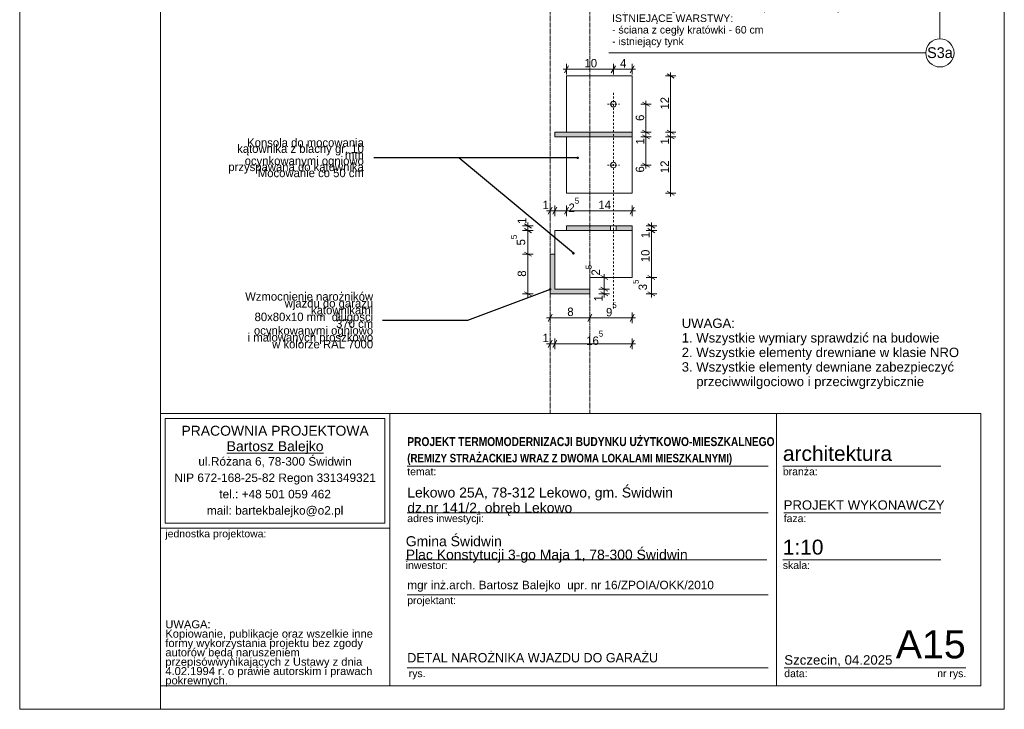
# Model space of a CAD drawing. Extents: x -349320 to -347218, y 9967 to 12937.
# Tile 1 of 16: x -349320 to -347220, y 9967 to 11438. Entities that reach past the tile are written whole.
import ezdxf

# ---------------------------------------------------------------- set-up
doc = ezdxf.new("R2010")
doc.units = 0
doc.header["$MEASUREMENT"] = 0
doc.linetypes.add('ACISOWELD', pattern=[3, 2, -1])
doc.linetypes.add('Hidden Line copy', pattern=[8, 4, -4])
for name, color, linetype, lineweight in [('ARCH dach_Nr_Pióra__21', 7, 'Continuous', 13), ('Arch ocieplenie_Nr_Pióra__21', 7, 'Continuous', 13), ('Arch opisy_Nr_Pióra__1', 7, 'Continuous', 25), ('Arch opisy_Nr_Pióra__21', 7, 'Continuous', 13), ('Arch opisy_Nr_Pióra__5', 7, 'Continuous', 13), ('ARCH TABELA_Nr_Pióra__1', 7, 'Continuous', 25), ('ARCH TABELA_Nr_Pióra__21', 7, 'Continuous', 13), ('ARCH TABELA_Nr_Pióra__7', 7, 'Continuous', 13), ('INWENT WYMIARY_Nr_Pióra__21', 7, 'Continuous', 13)]:
    doc.layers.add(name, color=color, linetype=linetype, lineweight=lineweight)
doc.layers.add('Arch ocieplenie_Nr_Pióra__25', color=7, linetype='Continuous', lineweight=15, true_color=0x40a5ff)
doc.layers.add('Arch opisy', color=7, linetype='Continuous')
doc.layers.add('INWENT WYMIARY', color=7, linetype='Continuous')
doc.styles.add('GENERATED_STYLE_1', font='txt')
doc.styles.add('GENERATED_STYLE_10', font='txt')
doc.styles.add('GENERATED_STYLE_2', font='txt')
doc.styles.add('GENERATED_STYLE_3', font='txt')
doc.styles.add('GENERATED_STYLE_4', font='arial.ttf')
doc.styles.add('GENERATED_STYLE_5', font='txt')
doc.styles.add('GENERATED_STYLE_6', font='arial.ttf')
doc.styles.add('GENERATED_STYLE_7', font='arial.ttf')
doc.styles.add('GENERATED_STYLE_9', font='arial.ttf')
doc.dimstyles.new('GENERATED_STYLE__1', dxfattribs={"dimtxt": 18, "dimasz": 11.4, "dimexe": 0.18, "dimexo": 0, "dimgap": 0.09, "dimtad": 1, "dimdec": 0, "dimlfac": 0.1, "dimzin": 0, "dimdsep": 46, "dimtxsty": 'GENERATED_STYLE_1', "dimblk": 'ARROWHEAD_2', "dimblk1": 'ARROWHEAD_2', "dimblk2": 'ARROWHEAD_2', "dimcen": 0.09, "dimclrd": 7, "dimclre": 7, "dimclrt": 7, "dimazin": 0, "dimtfac": 1, "dimtdec": 4, "dimtmove": 0, "dimatfit": 3, "dimfxl": 0, "dimtolj": 1, "dimtzin": 0, "dimarcsym": 0})
doc.dimstyles.new('GENERATED_STYLE__2', dxfattribs={"dimtxt": 18, "dimasz": 11.4, "dimexe": 0.18, "dimexo": 0, "dimgap": 0.09, "dimtad": 1, "dimtih": 1, "dimtoh": 1, "dimdec": 0, "dimlfac": 0.1, "dimzin": 0, "dimdsep": 46, "dimtxsty": 'GENERATED_STYLE_1', "dimblk": 'ARROWHEAD_2', "dimblk1": 'ARROWHEAD_2', "dimblk2": 'ARROWHEAD_2', "dimcen": 0.09, "dimclrd": 7, "dimclre": 7, "dimclrt": 7, "dimazin": 0, "dimtfac": 1, "dimtdec": 4, "dimtmove": 0, "dimatfit": 3, "dimfxl": 0, "dimtolj": 1, "dimtzin": 0, "dimarcsym": 0})
doc.dimstyles.new('GENERATED_STYLE__4', dxfattribs={"dimtxt": 0.18, "dimasz": 10.944, "dimexe": 0.18, "dimexo": 0.0625, "dimgap": 0.09, "dimtad": 0, "dimtih": 1, "dimtoh": 1, "dimdec": 4, "dimzin": 0, "dimdsep": 46, "dimcen": 0.09, "dimadec": 0, "dimazin": 0, "dimtfac": 1, "dimtdec": 4, "dimtmove": 0, "dimatfit": 3, "dimldrblk": 'ARROWHEAD_11', "dimfxl": 0, "dimtolj": 1, "dimtzin": 0, "dimarcsym": 0})

# ---------------------------------------------------------------- blocks, each defined once
blk = doc.blocks.new('*D22')
at = {"layer": 'INWENT WYMIARY_Nr_Pióra__21', "linetype": 'Continuous'}
for p, q in [((-348196.4, 10802.2), (-348189, 10802.2)), ((-348184.7, 10809.7), (-348193.4, 10794.7)), ((-348189, 10791), (-348189, 10813.5)), ((-348189, 10802.2), (-348104, 10802.2)), ((-348099.7, 10809.7), (-348108.4, 10794.7)), ((-348104, 10791), (-348104, 10813.5))]:
    blk.add_line(p, q, dxfattribs=at)
at = {"layer": 'INWENT WYMIARY_Nr_Pióra__21', "char_height": 18, "attachment_point": 7, "style": 'GENERATED_STYLE_1'}
for s, insert in [('{8}', (-348152.3, 10805.8)), ('{ }', (-348061.9, 10805.8))]:
    blk.add_mtext(s, dxfattribs=dict(at, insert=insert))
blk = doc.blocks.new('ARROWHEAD_2')
at = {"color": 0, "linetype": 'Continuous', "lineweight": 0}
for p, q in [((0, 0), (-1, 0)), ((-0.38, -0.66), (0.38, 0.66))]:
    blk.add_line(p, q, dxfattribs=at)
blk = doc.blocks.new('*D23')
at = {"layer": 'INWENT WYMIARY_Nr_Pióra__21', "linetype": 'Continuous'}
for p, q in [((-348099.7, 10809.7), (-348108.4, 10794.7)), ((-348104, 10791), (-348104, 10813.5)), ((-348104, 10802.2), (-348014, 10802.2)), ((-348018.4, 10794.7), (-348009.7, 10809.7)), ((-348014, 10791), (-348014, 10813.5)), ((-348014, 10802.2), (-348006.7, 10802.2))]:
    blk.add_line(p, q, dxfattribs=at)
at = {"layer": 'INWENT WYMIARY_Nr_Pióra__21', "char_height": 18, "attachment_point": 7, "style": 'GENERATED_STYLE_1'}
for s, insert in [('{8}', (-348152.3, 10805.8)), ('{ }', (-348061.9, 10805.8))]:
    blk.add_mtext(s, dxfattribs=dict(at, insert=insert))
blk = doc.blocks.new('*D24')
at = {"layer": 'INWENT WYMIARY_Nr_Pióra__21', "linetype": 'Continuous'}
for p, q in [((-348243.9, 10942.5), (-348228.9, 10933.8)), ((-348225.1, 10938.2), (-348247.6, 10938.2)), ((-348236.4, 10853.2), (-348236.4, 10938.2)), ((-348243.9, 10857.5), (-348228.9, 10848.8)), ((-348225.1, 10853.2), (-348247.6, 10853.2)), ((-348236.4, 10845.8), (-348236.4, 10853.2))]:
    blk.add_line(p, q, dxfattribs=at)
at = {"layer": 'INWENT WYMIARY_Nr_Pióra__21', "char_height": 18, "attachment_point": 7, "rotation": 90, "style": 'GENERATED_STYLE_1'}
for s, insert in [('{1}', (-348240, 11002.5)), ('{ }', (-348240, 10960.3)), ('{8}', (-348240, 10889.9))]:
    blk.add_mtext(s, dxfattribs=dict(at, insert=insert))
blk = doc.blocks.new('*D25')
at = {"layer": 'INWENT WYMIARY_Nr_Pióra__21', "linetype": 'Continuous'}
for p, q in [((-348225.1, 10988.2), (-348247.6, 10988.2)), ((-348243.9, 10992.5), (-348228.9, 10983.8)), ((-348236.4, 10938.2), (-348236.4, 10988.2)), ((-348243.9, 10942.5), (-348228.9, 10933.8)), ((-348225.1, 10938.2), (-348247.6, 10938.2))]:
    blk.add_line(p, q, dxfattribs=at)
at = {"layer": 'INWENT WYMIARY_Nr_Pióra__21', "char_height": 18, "attachment_point": 7, "rotation": 90, "style": 'GENERATED_STYLE_1'}
for s, insert in [('{1}', (-348240, 11002.5)), ('{ }', (-348240, 10960.3)), ('{8}', (-348240, 10889.9))]:
    blk.add_mtext(s, dxfattribs=dict(at, insert=insert))
blk = doc.blocks.new('*D26')
at = {"layer": 'INWENT WYMIARY_Nr_Pióra__21', "linetype": 'Continuous'}
for p, q in [((-348236.4, 10998.2), (-348236.4, 11005.5)), ((-348225.1, 10998.2), (-348247.6, 10998.2)), ((-348225.1, 10988.2), (-348247.6, 10988.2)), ((-348228.9, 10993.8), (-348243.9, 11002.5)), ((-348243.9, 10992.5), (-348228.9, 10983.8)), ((-348236.4, 10988.2), (-348236.4, 10998.2))]:
    blk.add_line(p, q, dxfattribs=at)
at = {"layer": 'INWENT WYMIARY_Nr_Pióra__21', "char_height": 18, "attachment_point": 7, "rotation": 90, "style": 'GENERATED_STYLE_1'}
for s, insert in [('{1}', (-348240, 11002.5)), ('{ }', (-348240, 10960.3)), ('{8}', (-348240, 10889.9))]:
    blk.add_mtext(s, dxfattribs=dict(at, insert=insert))
blk = doc.blocks.new('*D29')
at = {"layer": 'INWENT WYMIARY_Nr_Pióra__21', "linetype": 'Continuous'}
for p, q in [((-347961.6, 10888.2), (-347984.1, 10888.2)), ((-347980.4, 10892.5), (-347965.4, 10883.8)), ((-347972.9, 10853.2), (-347972.9, 10888.2)), ((-347980.4, 10857.5), (-347965.4, 10848.8)), ((-347961.6, 10853.2), (-347984.1, 10853.2)), ((-347972.9, 10845.8), (-347972.9, 10853.2))]:
    blk.add_line(p, q, dxfattribs=at)
at = {"layer": 'INWENT WYMIARY_Nr_Pióra__21', "char_height": 18, "attachment_point": 7, "rotation": 90}
for s, insert, style in [('{1}', (-347976.5, 10972.3), 'GENERATED_STYLE_1'), ('{10}', (-347976.5, 10920.9), 'GENERATED_STYLE_1'), ('{3\\A1{\\H0.7x;\\S5^  ;}}', (-347982, 10861.1), 'GENERATED_STYLE_2')]:
    blk.add_mtext(s, dxfattribs=dict(at, insert=insert, style=style))
blk = doc.blocks.new('*D30')
at = {"layer": 'INWENT WYMIARY_Nr_Pióra__21', "linetype": 'Continuous'}
for p, q in [((-347961.6, 10988.2), (-347984.1, 10988.2)), ((-347980.4, 10992.5), (-347965.4, 10983.8)), ((-347972.9, 10888.2), (-347972.9, 10988.2)), ((-347961.6, 10888.2), (-347984.1, 10888.2)), ((-347980.4, 10892.5), (-347965.4, 10883.8))]:
    blk.add_line(p, q, dxfattribs=at)
at = {"layer": 'INWENT WYMIARY_Nr_Pióra__21', "char_height": 18, "attachment_point": 7, "rotation": 90}
for s, insert, style in [('{1}', (-347976.5, 10972.3), 'GENERATED_STYLE_1'), ('{10}', (-347976.5, 10920.9), 'GENERATED_STYLE_1'), ('{3\\A1{\\H0.7x;\\S5^  ;}}', (-347982, 10861.1), 'GENERATED_STYLE_2')]:
    blk.add_mtext(s, dxfattribs=dict(at, insert=insert, style=style))
blk = doc.blocks.new('*D31')
at = {"layer": 'INWENT WYMIARY_Nr_Pióra__21', "linetype": 'Continuous'}
for p, q in [((-347972.9, 10998.2), (-347972.9, 11005.5)), ((-347961.6, 10998.2), (-347984.1, 10998.2)), ((-347961.6, 10988.2), (-347984.1, 10988.2)), ((-347965.4, 10993.8), (-347980.4, 11002.5)), ((-347980.4, 10992.5), (-347965.4, 10983.8)), ((-347972.9, 10988.2), (-347972.9, 10998.2))]:
    blk.add_line(p, q, dxfattribs=at)
at = {"layer": 'INWENT WYMIARY_Nr_Pióra__21', "char_height": 18, "attachment_point": 7, "rotation": 90}
for s, insert, style in [('{1}', (-347976.5, 10972.3), 'GENERATED_STYLE_1'), ('{10}', (-347976.5, 10920.9), 'GENERATED_STYLE_1'), ('{3\\A1{\\H0.7x;\\S5^  ;}}', (-347982, 10861.1), 'GENERATED_STYLE_2')]:
    blk.add_mtext(s, dxfattribs=dict(at, insert=insert, style=style))
blk = doc.blocks.new('*D32')
at = {"layer": 'INWENT WYMIARY_Nr_Pióra__21', "linetype": 'Continuous'}
for p, q in [((-348196.4, 11030.6), (-348189, 11030.6)), ((-348184.7, 11038.1), (-348193.4, 11023.1)), ((-348189, 11019.3), (-348189, 11041.8)), ((-348189, 11030.6), (-348179, 11030.6)), ((-348174.7, 11038.1), (-348183.4, 11023.1)), ((-348179, 11019.3), (-348179, 11041.8))]:
    blk.add_line(p, q, dxfattribs=at)
at = {"layer": 'INWENT WYMIARY_Nr_Pióra__21', "char_height": 18, "attachment_point": 7}
for s, insert, style in [('{1}', (-348204.9, 11034.2), 'GENERATED_STYLE_1'), ('{2\\A1{\\H0.7x;\\S5^  ;}}', (-348149.7, 11028.1), 'GENERATED_STYLE_2'), ('{14}', (-348086, 11034.2), 'GENERATED_STYLE_1')]:
    blk.add_mtext(s, dxfattribs=dict(at, insert=insert, style=style))
blk = doc.blocks.new('*D33')
at = {"layer": 'INWENT WYMIARY_Nr_Pióra__21', "linetype": 'Continuous'}
for p, q in [((-348174.7, 11038.1), (-348183.4, 11023.1)), ((-348179, 11019.3), (-348179, 11041.8)), ((-348179, 11030.6), (-348154, 11030.6)), ((-348149.7, 11038.1), (-348158.4, 11023.1)), ((-348154, 11019.3), (-348154, 11041.8))]:
    blk.add_line(p, q, dxfattribs=at)
at = {"layer": 'INWENT WYMIARY_Nr_Pióra__21', "char_height": 18, "attachment_point": 7}
for s, insert, style in [('{1}', (-348204.9, 11034.2), 'GENERATED_STYLE_1'), ('{2\\A1{\\H0.7x;\\S5^  ;}}', (-348149.7, 11028.1), 'GENERATED_STYLE_2'), ('{14}', (-348086, 11034.2), 'GENERATED_STYLE_1')]:
    blk.add_mtext(s, dxfattribs=dict(at, insert=insert, style=style))
blk = doc.blocks.new('*D34')
at = {"layer": 'INWENT WYMIARY_Nr_Pióra__21', "linetype": 'Continuous'}
for p, q in [((-348149.7, 11038.1), (-348158.4, 11023.1)), ((-348154, 11019.3), (-348154, 11041.8)), ((-348154, 11030.6), (-348014, 11030.6)), ((-348018.4, 11023.1), (-348009.7, 11038.1)), ((-348014, 11019.3), (-348014, 11041.8)), ((-348014, 11030.6), (-348006.7, 11030.6))]:
    blk.add_line(p, q, dxfattribs=at)
at = {"layer": 'INWENT WYMIARY_Nr_Pióra__21', "char_height": 18, "attachment_point": 7}
for s, insert, style in [('{1}', (-348204.9, 11034.2), 'GENERATED_STYLE_1'), ('{2\\A1{\\H0.7x;\\S5^  ;}}', (-348149.7, 11028.1), 'GENERATED_STYLE_2'), ('{14}', (-348086, 11034.2), 'GENERATED_STYLE_1')]:
    blk.add_mtext(s, dxfattribs=dict(at, insert=insert, style=style))
blk = doc.blocks.new('*D35')
at = {"layer": 'INWENT WYMIARY_Nr_Pióra__21', "linetype": 'Continuous'}
for p, q in [((-348062.3, 10863.2), (-348084.8, 10863.2)), ((-348081, 10867.5), (-348066, 10858.8)), ((-348081, 10857.5), (-348066, 10848.8)), ((-348073.5, 10853.2), (-348073.5, 10863.2)), ((-348062.3, 10853.2), (-348084.8, 10853.2)), ((-348073.5, 10845.8), (-348073.5, 10853.2))]:
    blk.add_line(p, q, dxfattribs=at)
at = {"layer": 'INWENT WYMIARY_Nr_Pióra__21', "char_height": 18, "attachment_point": 7, "rotation": 90}
for s, insert, style in [('{2\\A1{\\H0.7x;\\S5^  ;}}', (-348082.7, 10892.5), 'GENERATED_STYLE_2'), ('{1}', (-348077.1, 10837.3), 'GENERATED_STYLE_1')]:
    blk.add_mtext(s, dxfattribs=dict(at, insert=insert, style=style))
blk = doc.blocks.new('*D36')
at = {"layer": 'INWENT WYMIARY_Nr_Pióra__21', "linetype": 'Continuous'}
for p, q in [((-348062.3, 10888.2), (-348084.8, 10888.2)), ((-348066, 10883.8), (-348081, 10892.5)), ((-348073.5, 10888.2), (-348073.5, 10895.5)), ((-348073.5, 10863.2), (-348073.5, 10888.2)), ((-348062.3, 10863.2), (-348084.8, 10863.2)), ((-348081, 10867.5), (-348066, 10858.8))]:
    blk.add_line(p, q, dxfattribs=at)
at = {"layer": 'INWENT WYMIARY_Nr_Pióra__21', "char_height": 18, "attachment_point": 7, "rotation": 90}
for s, insert, style in [('{2\\A1{\\H0.7x;\\S5^  ;}}', (-348082.7, 10892.5), 'GENERATED_STYLE_2'), ('{1}', (-348077.1, 10837.3), 'GENERATED_STYLE_1')]:
    blk.add_mtext(s, dxfattribs=dict(at, insert=insert, style=style))
blk = doc.blocks.new('*D37')
at = {"layer": 'INWENT WYMIARY_Nr_Pióra__21', "linetype": 'Continuous'}
for p, q in [((-348149.7, 11340.2), (-348158.4, 11325.2)), ((-348154, 11321.4), (-348154, 11343.9)), ((-348049.7, 11340.2), (-348058.4, 11325.2)), ((-348054, 11321.4), (-348054, 11343.9)), ((-348161.4, 11332.7), (-348154, 11332.7)), ((-348154, 11332.7), (-348054, 11332.7))]:
    blk.add_line(p, q, dxfattribs=at)
at = {"layer": 'INWENT WYMIARY_Nr_Pióra__21', "char_height": 18, "attachment_point": 7, "style": 'GENERATED_STYLE_1'}
for s, insert in [('{10}', (-348115.6, 11336.3)), ('{4}', (-348039.8, 11336.3))]:
    blk.add_mtext(s, dxfattribs=dict(at, insert=insert))
blk = doc.blocks.new('*D38')
at = {"layer": 'INWENT WYMIARY_Nr_Pióra__21', "linetype": 'Continuous'}
for p, q in [((-348049.7, 11340.2), (-348058.4, 11325.2)), ((-348054, 11321.4), (-348054, 11343.9)), ((-348018.4, 11325.2), (-348009.7, 11340.2)), ((-348014, 11321.4), (-348014, 11343.9)), ((-348054, 11332.7), (-348014, 11332.7)), ((-348014, 11332.7), (-348006.7, 11332.7))]:
    blk.add_line(p, q, dxfattribs=at)
at = {"layer": 'INWENT WYMIARY_Nr_Pióra__21', "char_height": 18, "attachment_point": 7, "style": 'GENERATED_STYLE_1'}
for s, insert in [('{10}', (-348115.6, 11336.3)), ('{4}', (-348039.8, 11336.3))]:
    blk.add_mtext(s, dxfattribs=dict(at, insert=insert))
blk = doc.blocks.new('*D39')
at = {"layer": 'INWENT WYMIARY_Nr_Pióra__21', "linetype": 'Continuous'}
for p, q in [((-347920.6, 11188.2), (-347943.1, 11188.2)), ((-347939.4, 11192.5), (-347924.4, 11183.8)), ((-347931.9, 11068.2), (-347931.9, 11188.2)), ((-347920.6, 11068.2), (-347943.1, 11068.2)), ((-347939.4, 11072.5), (-347924.4, 11063.8)), ((-347931.9, 11060.8), (-347931.9, 11068.2))]:
    blk.add_line(p, q, dxfattribs=at)
at = {"layer": 'INWENT WYMIARY_Nr_Pióra__21', "char_height": 18, "attachment_point": 7, "rotation": 90, "style": 'GENERATED_STYLE_1'}
for s, insert in [('{12}', (-347935.5, 11246.6)), ('{1}', (-347935.5, 11172.3)), ('{12}', (-347935.5, 11110.9))]:
    blk.add_mtext(s, dxfattribs=dict(at, insert=insert))
blk = doc.blocks.new('*D40')
at = {"layer": 'INWENT WYMIARY_Nr_Pióra__21', "linetype": 'Continuous'}
for p, q in [((-347920.6, 11198.2), (-347943.1, 11198.2)), ((-347939.4, 11202.5), (-347924.4, 11193.8)), ((-347931.9, 11188.2), (-347931.9, 11198.2)), ((-347920.6, 11188.2), (-347943.1, 11188.2)), ((-347939.4, 11192.5), (-347924.4, 11183.8))]:
    blk.add_line(p, q, dxfattribs=at)
at = {"layer": 'INWENT WYMIARY_Nr_Pióra__21', "char_height": 18, "attachment_point": 7, "rotation": 90, "style": 'GENERATED_STYLE_1'}
for s, insert in [('{12}', (-347935.5, 11246.6)), ('{1}', (-347935.5, 11172.3)), ('{12}', (-347935.5, 11110.9))]:
    blk.add_mtext(s, dxfattribs=dict(at, insert=insert))
blk = doc.blocks.new('*D41')
at = {"layer": 'INWENT WYMIARY_Nr_Pióra__21', "linetype": 'Continuous'}
for p, q in [((-347924.4, 11313.8), (-347939.4, 11322.5)), ((-347931.9, 11318.2), (-347931.9, 11325.5)), ((-347920.6, 11318.2), (-347943.1, 11318.2)), ((-347931.9, 11198.2), (-347931.9, 11318.2)), ((-347920.6, 11198.2), (-347943.1, 11198.2)), ((-347939.4, 11202.5), (-347924.4, 11193.8))]:
    blk.add_line(p, q, dxfattribs=at)
at = {"layer": 'INWENT WYMIARY_Nr_Pióra__21', "char_height": 18, "attachment_point": 7, "rotation": 90, "style": 'GENERATED_STYLE_1'}
for s, insert in [('{12}', (-347935.5, 11246.6)), ('{1}', (-347935.5, 11172.3)), ('{12}', (-347935.5, 11110.9))]:
    blk.add_mtext(s, dxfattribs=dict(at, insert=insert))
blk = doc.blocks.new('*D42')
at = {"layer": 'INWENT WYMIARY_Nr_Pióra__21', "linetype": 'Continuous'}
for p, q in [((-347973.3, 11188.2), (-347995.8, 11188.2)), ((-347992, 11192.5), (-347977, 11183.8)), ((-347984.5, 11128.2), (-347984.5, 11188.2)), ((-347992, 11132.5), (-347977, 11123.8)), ((-347973.3, 11128.2), (-347995.8, 11128.2)), ((-347984.5, 11120.8), (-347984.5, 11128.2))]:
    blk.add_line(p, q, dxfattribs=at)
at = {"layer": 'INWENT WYMIARY_Nr_Pióra__21', "char_height": 18, "attachment_point": 7, "rotation": 90, "style": 'GENERATED_STYLE_1'}
for s, insert in [('{6}', (-347988.1, 11222.4)), ('{1}', (-347988.1, 11172.3)), ('{6}', (-347988.1, 11112.3))]:
    blk.add_mtext(s, dxfattribs=dict(at, insert=insert))
blk = doc.blocks.new('*D43')
at = {"layer": 'INWENT WYMIARY_Nr_Pióra__21', "linetype": 'Continuous'}
for p, q in [((-347973.3, 11198.2), (-347995.8, 11198.2)), ((-347992, 11202.5), (-347977, 11193.8)), ((-347984.5, 11188.2), (-347984.5, 11198.2)), ((-347973.3, 11188.2), (-347995.8, 11188.2)), ((-347992, 11192.5), (-347977, 11183.8))]:
    blk.add_line(p, q, dxfattribs=at)
at = {"layer": 'INWENT WYMIARY_Nr_Pióra__21', "char_height": 18, "attachment_point": 7, "rotation": 90, "style": 'GENERATED_STYLE_1'}
for s, insert in [('{6}', (-347988.1, 11222.4)), ('{1}', (-347988.1, 11172.3)), ('{6}', (-347988.1, 11112.3))]:
    blk.add_mtext(s, dxfattribs=dict(at, insert=insert))
blk = doc.blocks.new('*D44')
at = {"layer": 'INWENT WYMIARY_Nr_Pióra__21', "linetype": 'Continuous'}
for p, q in [((-347973.3, 11258.2), (-347995.8, 11258.2)), ((-347977, 11253.8), (-347992, 11262.5)), ((-347984.5, 11258.2), (-347984.5, 11265.5)), ((-347984.5, 11198.2), (-347984.5, 11258.2)), ((-347973.3, 11198.2), (-347995.8, 11198.2)), ((-347992, 11202.5), (-347977, 11193.8))]:
    blk.add_line(p, q, dxfattribs=at)
at = {"layer": 'INWENT WYMIARY_Nr_Pióra__21', "char_height": 18, "attachment_point": 7, "rotation": 90, "style": 'GENERATED_STYLE_1'}
for s, insert in [('{6}', (-347988.1, 11222.4)), ('{1}', (-347988.1, 11172.3)), ('{6}', (-347988.1, 11112.3))]:
    blk.add_mtext(s, dxfattribs=dict(at, insert=insert))
blk = doc.blocks.new('*D45')
at = {"layer": 'INWENT WYMIARY_Nr_Pióra__21', "linetype": 'Continuous'}
for p, q in [((-348184.7, 10754.2), (-348193.4, 10739.2)), ((-348189, 10735.5), (-348189, 10758)), ((-348174.7, 10754.2), (-348183.4, 10739.2)), ((-348179, 10735.5), (-348179, 10758)), ((-348196.4, 10746.7), (-348189, 10746.7)), ((-348189, 10746.7), (-348179, 10746.7))]:
    blk.add_line(p, q, dxfattribs=at)
at = {"layer": 'INWENT WYMIARY_Nr_Pióra__21', "char_height": 18, "attachment_point": 7}
for s, insert, style in [('{1}', (-348204.9, 10750.3), 'GENERATED_STYLE_1'), ('{16\\A1{\\H0.7x;\\S5^  ;}}', (-348111.9, 10744.2), 'GENERATED_STYLE_2')]:
    blk.add_mtext(s, dxfattribs=dict(at, insert=insert, style=style))
blk = doc.blocks.new('*D46')
at = {"layer": 'INWENT WYMIARY_Nr_Pióra__21', "linetype": 'Continuous'}
for p, q in [((-348174.7, 10754.2), (-348183.4, 10739.2)), ((-348179, 10735.5), (-348179, 10758)), ((-348018.4, 10739.2), (-348009.7, 10754.2)), ((-348014, 10735.5), (-348014, 10758)), ((-348179, 10746.7), (-348014, 10746.7)), ((-348014, 10746.7), (-348006.7, 10746.7))]:
    blk.add_line(p, q, dxfattribs=at)
at = {"layer": 'INWENT WYMIARY_Nr_Pióra__21', "char_height": 18, "attachment_point": 7}
for s, insert, style in [('{1}', (-348204.9, 10750.3), 'GENERATED_STYLE_1'), ('{16\\A1{\\H0.7x;\\S5^  ;}}', (-348111.9, 10744.2), 'GENERATED_STYLE_2')]:
    blk.add_mtext(s, dxfattribs=dict(at, insert=insert, style=style))
blk = doc.blocks.new('ARROWHEAD_11')
at = {"color": 0, "linetype": 'Continuous', "lineweight": 0}
blk.add_line((0, 0), (-1, 0), dxfattribs=at)
at = {"color": 0, "linetype": 'Continuous', "lineweight": 0, "const_width": 0.25, "flags": 128}
blk.add_lwpolyline([(-0.125, 0, 1), (0.125, 0, 1)], format="xyb", close=True, dxfattribs=at)
blk = doc.blocks.new('Linia_2', base_point=(-347357.5, 11896.9))
at = {"layer": 'Arch opisy_Nr_Pióra__21', "linetype": 'Continuous'}
blk.add_line((-347357.5, 11896.9), (-347357.5, 11397.4), dxfattribs=at)
blk.add_circle((-347357.5, 11367.4), 30, dxfattribs=at)
blk = doc.blocks.new('Linia_3', base_point=(-348063.6, 11367.4))
at = {"layer": 'Arch opisy_Nr_Pióra__21', "linetype": 'Continuous'}
blk.add_line((-348063.6, 11367.4), (-347387.5, 11367.4), dxfattribs=at)
blk.add_circle((-347357.5, 11367.4), 30, dxfattribs=at)

msp = doc.modelspace()

# ---------------------------------------------------------------- hatches: boundary and pattern name
at = {"layer": 'Arch ocieplenie_Nr_Pióra__25', "linetype": 'Continuous', "lineweight": 0, "true_color": 0x20527f}
for points in [[(-348179, 11198.2), (-348179, 11188.2), (-348014, 11188.2), (-348014, 11198.2)], [(-348060, 10998.2), (-348154, 10998.2), (-348154, 10988.2), (-348060, 10988.2)], [(-348014, 10988.2), (-348014, 10998.2), (-348048, 10998.2), (-348048, 10988.2)], [(-348104, 10853.2), (-348189, 10853.2), (-348189, 10938.2), (-348179, 10938.2), (-348179, 10863.2), (-348104, 10863.2)]]:
    msp.add_hatch(color=167, dxfattribs=at).paths.add_polyline_path(points, flags=0)

# ---------------------------------------------------------------- linework, layer by layer
at = {"layer": 'ARCH dach_Nr_Pióra__21', "linetype": 'ACISOWELD'}
for p, q in [((-348189, 10598), (-348189, 11891.9)), ((-348104, 10598), (-348104, 11891.9))]:
    msp.add_line(p, q, dxfattribs=at)
at = {"layer": 'ARCH dach_Nr_Pióra__21', "linetype": 'Continuous'}
for p, q in [((-348154, 11318.2), (-348014, 11318.2)), ((-348154, 11318.2), (-348154, 11198.2)), ((-348014, 11318.2), (-348014, 11198.2)), ((-348014, 11198.2), (-348179, 11198.2)), ((-348179, 11198.2), (-348179, 11188.2)), ((-348014, 11188.2), (-348014, 11198.2)), ((-348179, 11188.2), (-348014, 11188.2)), ((-348154, 11068.2), (-348154, 11188.2)), ((-348014, 11068.2), (-348014, 11188.2)), ((-348154, 11068.2), (-348014, 11068.2)), ((-348179, 10988.2), (-348154, 10988.2)), ((-348179, 10938.2), (-348179, 10988.2)), ((-348154, 10998.2), (-348014, 10998.2)), ((-348154, 10988.2), (-348154, 10998.2)), ((-348154, 10988.2), (-348014, 10988.2)), ((-348014, 10998.2), (-348014, 10888.2)), ((-348179, 10863.2), (-348179, 10938.2)), ((-348014, 10888.2), (-348104, 10888.2)), ((-348104, 10888.2), (-348104, 10863.2)), ((-348104, 10863.2), (-348179, 10863.2))]:
    msp.add_line(p, q, dxfattribs=at)
at = {"layer": 'ARCH dach_Nr_Pióra__21', "linetype": 'Hidden Line copy'}
for p, q in [((-348054, 10822.3), (-348054, 11285.1)), ((-348066.8, 11258.2), (-348041.3, 11258.2)), ((-348066.8, 11128.2), (-348041.3, 11128.2))]:
    msp.add_line(p, q, dxfattribs=at)
at = {"layer": 'ARCH dach_Nr_Pióra__21', "linetype": 'Continuous'}
for centre in [(-348054, 11258.2), (-348054, 11128.2)]:
    msp.add_circle(centre, 6, dxfattribs=at)
at = {"layer": 'Arch ocieplenie_Nr_Pióra__21', "linetype": 'Continuous', "flags": 128}
for points in [[(-348179, 11198.2), (-348179, 11188.2), (-348014, 11188.2), (-348014, 11198.2)], [(-348060, 10998.2), (-348154, 10998.2), (-348154, 10988.2), (-348060, 10988.2)], [(-348014, 10988.2), (-348014, 10998.2), (-348048, 10998.2), (-348048, 10988.2)], [(-348104, 10853.2), (-348189, 10853.2), (-348189, 10938.2), (-348179, 10938.2), (-348179, 10863.2), (-348104, 10863.2)]]:
    msp.add_lwpolyline(points, close=True, dxfattribs=at)
at = {"layer": 'ARCH TABELA_Nr_Pióra__21', "linetype": 'Continuous'}
for p, q in [((-349320.2, 9966.9), (-349320.2, 12936.9)), ((-349020.2, 12936.9), (-349020.2, 9966.9)), ((-347220.2, 12936.9), (-347220.2, 9966.9)), ((-349020.2, 10598), (-348530.9, 10598)), ((-349020.2, 10353.3), (-349020.2, 10598)), ((-349020.2, 10016.9), (-349020.2, 10598)), ((-349020.2, 10598), (-347270.2, 10598)), ((-349009.6, 10364), (-349009.6, 10587.4)), ((-349009.6, 10587.4), (-348541.5, 10587.4)), ((-348541.5, 10364), (-348541.5, 10587.4)), ((-348530.9, 10353.3), (-348530.9, 10598)), ((-348530.9, 10598), (-348530.9, 10016.9)), ((-347706.4, 10598), (-347706.4, 10016.9)), ((-347270.2, 10598), (-347270.2, 10016.9)), ((-348530.9, 10016.9), (-348530.9, 10558)), ((-348493.6, 10485.9), (-347723.7, 10485.9)), ((-347692.5, 10485.9), (-347355.7, 10485.9)), ((-348493.6, 10385.9), (-347723.7, 10385.9)), ((-347690.7, 10385.9), (-347355.7, 10385.9)), ((-349020.2, 10353.3), (-348530.9, 10353.3)), ((-349009.6, 10364), (-348541.5, 10364)), ((-348496.8, 10286), (-347726.8, 10286)), ((-347692.7, 10286), (-347355.7, 10286)), ((-348493.6, 10211), (-347723.7, 10211)), ((-348493.6, 10055.1), (-347723.7, 10055.1)), ((-347689.5, 10055.1), (-347461.4, 10055.1)), ((-347463.5, 10055.1), (-347302.5, 10055.1)), ((-349020.2, 10016.9), (-348530.9, 10016.9)), ((-349020.2, 9966.9), (-349020.2, 10016.9)), ((-349020.2, 9966.9), (-349020.2, 10016.9)), ((-349020.2, 9966.9), (-349020.2, 10016.9)), ((-349020.2, 9966.9), (-349020.2, 10016.9)), ((-347270.2, 10016.9), (-348530.9, 10016.9)), ((-347220.2, 9966.9), (-349320.2, 9966.9))]:
    msp.add_line(p, q, dxfattribs=at)

# ---------------------------------------------------------------- block references
at = {"layer": 'Arch opisy', "linetype": 'Continuous'}
for name, p in [('Linia_2', (-347357.5, 11896.9)), ('Linia_3', (-348063.6, 11367.4))]:
    msp.add_blockref(name, p, dxfattribs=at)

# ---------------------------------------------------------------- texts
at = {"layer": 'Arch opisy_Nr_Pióra__1', "linetype": 'Continuous', "insert": (-347357.5, 11379.5), "char_height": 23, "attachment_point": 2, "style": 'GENERATED_STYLE_10'}
msp.add_mtext('{S3a}', dxfattribs=at)
at = {"layer": 'Arch opisy_Nr_Pióra__21', "linetype": 'Continuous', "char_height": 18, "attachment_point": 6, "style": 'GENERATED_STYLE_3'}
for s, insert, width, line_spacing_factor in [('{Konsola do mocowania\\Pkątownika z blachy gr. 10 mm\\Pocynkowanymi ogniowo\\Pprzyspawana do kątownika\\PMocowanie co 50 cm}', (-348586.2, 11143.6), 273.77, 0.43179), ('{Konsola do mocowania\\Pkątownika z blachy gr. 10 mm\\Pocynkowanymi ogniowo\\Pprzyspawana do kątownika\\PMocowanie co 50 cm}', (-348586.2, 11143.6), 273.77, 0.43179), ('{Wzmocnienie narożników\\Pwjazdu do garażu kątownikami\\P80x80x10 mm  długości 370 cm\\Pocynkowanymi ogniowo\\Pi malowanych proszkowo\\Pw kolorze RAL 7000}', (-348566.4, 10796.8), 292.066, 0.484004)]:
    msp.add_mtext(s, dxfattribs=dict(at, insert=insert, width=width, line_spacing_factor=line_spacing_factor))
at = {"layer": 'Arch opisy_Nr_Pióra__5', "linetype": 'Continuous', "attachment_point": 1}
for s, insert, char_height, width, line_spacing_factor, style in [('\\A1;{\\fArial|b1|i0|c0|p38;S3a - ŚCIANA ZEWNĘTRZNA, POKRYCIE BLASZANE\\P          GARAŻ\\P        U całkowite przegrody = 0,25 W/m2K:\\P\\fArial|b0|i0|c0|p38;      PROJEKTOWANE WARSTWY:\\P      - blacha elewacyjna powlekana  gr. 0,8 mm układana na rąbek pionowy\\P      - folia PE pod pokrycia blaszane\\P      - płyta OSB 3 wodoodporna gr. 22 mm felcowana na pióro i wpust\\P        zabezpieczone do stopnia NRO\\P      - pustka powietrzna - 1 cm\\P      - wełna mineralna fasadowa z welonem szklanym\\P        o współ. lambda = 0,035 W/mK gr. 10 cm \\P        Warstwy izolacji termicznej układane pomiędzy rusztem\\P        z krawędziaków drewnianych zaimpregnowanych przeciwgrzybicznie\\P        i przeciwwilgociowo oraz zabezpieczone do stopnia NRO \\P      ISTNIEJĄCE WARSTWY:\\P      - ściana z cegły kratówki - 60 cm\\P      - istniejący tynk}', (-348094, 11795.5), 16, 765.462, 0.926561, 'GENERATED_STYLE_7'), ('{UWAGA:\\P1. Wszystkie wymiary sprawdzić na budowie\\P2. Wszystkie elementy drewniane w klasie NRO\\P3. Wszystkie elementy dewniane zabezpieczyć   \\P    przeciwwilgociowo i przeciwgrzybicznie}', (-347908.2, 10800.6), 20, 638.006, 0.931314, 'GENERATED_STYLE_9')]:
    msp.add_mtext(s, dxfattribs=dict(at, insert=insert, char_height=char_height, width=width, line_spacing_factor=line_spacing_factor, style=style))
at = {"layer": 'ARCH TABELA_Nr_Pióra__1', "linetype": 'Continuous', "attachment_point": 7}
for s, insert, char_height, line_spacing_factor, style in [('\\A1;{\\pt2254.45;\\fArial Narrow Europa Środkowa|b1|i0|c0|p34;PROJEKT TERMOMODERNIZACJI BUDYNKU UŻYTKOWO-MIESZKALNEGO\\P\\pt2254.45;\\H0.947368x;(REMIZY STRAŻACKIEJ WRAZ Z DWOMA LOKALAMI MIESZKALNYMI)\\fArial|b1|i0|c238|p38;\\H1.277778x; }', (-348493.6, 10488.5), 19, 1.125322, 'GENERATED_STYLE_10'), ('{Lekowo 25A, 78-312 Lekowo, gm. Świdwin\\Pdz.nr 141/2, obręb Lekowo}', (-348493.6, 10379.8), 21.277, 0.918867, 'GENERATED_STYLE_4'), ('{Gmina Świdwin\\PPlac Konstytucji 3-go Maja 1, 78-300 Świdwin}', (-348496.8, 10279.9), 21.277, 0.807442, 'GENERATED_STYLE_4')]:
    msp.add_mtext(s, dxfattribs=dict(at, insert=insert, char_height=char_height, line_spacing_factor=line_spacing_factor, style=style))
at = {"layer": 'ARCH TABELA_Nr_Pióra__7', "linetype": 'Continuous', "insert": (-348775.5, 10571.9), "char_height": 21.277, "attachment_point": 2, "line_spacing_factor": 0.926719, "style": 'GENERATED_STYLE_6'}
msp.add_mtext('{PRACOWNIA PROJEKTOWA\\P\\LBartosz Balejko}', dxfattribs=at)
at = {"layer": 'ARCH TABELA_Nr_Pióra__7', "linetype": 'Continuous'}
for s, insert, char_height, attachment_point, style in [('{architektura}', (-347692.5, 10528.8), 31.916, 1, 'GENERATED_STYLE_4'), ('{temat:}', (-348493.6, 10482.3), 15.96, 1, 'GENERATED_STYLE_4'), ('{branża:}', (-347692.5, 10482.3), 15.96, 1, 'GENERATED_STYLE_4'), ('{PROJEKT WYKONAWCZY}', (-347690.7, 10412.8), 20, 1, 'GENERATED_STYLE_4'), ('{adres inwestycji:}', (-348493.6, 10382.3), 15.958, 1, 'GENERATED_STYLE_4'), ('{faza:}', (-347690.7, 10382.3), 15.96, 1, 'GENERATED_STYLE_4'), ('{jednostka projektowa:}', (-349009.6, 10349.7), 15.958, 1, 'GENERATED_STYLE_4'), ('{1:10}', (-347692.7, 10328.9), 31.92, 1, 'GENERATED_STYLE_4'), ('{inwestor:}', (-348496.8, 10282.3), 15.958, 1, 'GENERATED_STYLE_4'), ('{skala:}', (-347692.7, 10282.3), 15.96, 1, 'GENERATED_STYLE_4'), ('{mgr inż.arch. Bartosz Balejko  upr. nr 16/ZPOIA/OKK/2010}', (-348493.6, 10241.2), 18, 1, 'GENERATED_STYLE_4'), ('{projektant:}', (-348493.6, 10207.3), 15.958, 1, 'GENERATED_STYLE_4'), ('{A15}', (-347302.5, 10135.7), 60, 3, 'GENERATED_STYLE_4'), ('{DETAL NAROŻNIKA WJAZDU DO GARAŻU}', (-348493.6, 10087), 20, 1, 'GENERATED_STYLE_5'), ('{Szczecin, 04.2025}', (-347689.5, 10082.3), 20.213, 1, 'GENERATED_STYLE_4'), ('{rys.}', (-348490.4, 10051.5), 15.96, 1, 'GENERATED_STYLE_4'), ('{data:}', (-347689.5, 10051.5), 15.96, 1, 'GENERATED_STYLE_4'), ('{nr rys.}', (-347363.3, 10051.5), 15.96, 1, 'GENERATED_STYLE_4')]:
    msp.add_mtext(s, dxfattribs=dict(at, insert=insert, char_height=char_height, attachment_point=attachment_point, style=style))
at = {"layer": 'ARCH TABELA_Nr_Pióra__7', "linetype": 'Continuous', "style": 'GENERATED_STYLE_4'}
for s, insert, char_height, width, attachment_point, line_spacing_factor in [('{ul.Różana 6, 78-300 Świdwin\\PNIP 672-168-25-82 Regon 331349321\\Ptel.: +48 501 059 462\\Pmail: bartekbalejko@o2.pl}', (-348775.5, 10504.9), 18.085, 468.085, 2, 1.156383), ('{UWAGA:\\PKopiowanie, publikacje oraz wszelkie inne formy wykorzystania projektu bez zgody autorów będą naruszeniem przepisówwynikających z Ustawy z dnia 4.02.1994 r. o prawie autorskim i prawach pokrewnych.}', (-349009.6, 10156.8), 17.0213, 448.341, 1, 0.703415)]:
    msp.add_mtext(s, dxfattribs=dict(at, insert=insert, char_height=char_height, width=width, attachment_point=attachment_point, line_spacing_factor=line_spacing_factor))
at = {"layer": 'INWENT WYMIARY_Nr_Pióra__21', "linetype": 'Continuous', "insert": (-348241.9, 10956.7), "char_height": 18, "attachment_point": 7, "rotation": 90, "style": 'GENERATED_STYLE_1'}
msp.add_mtext('{5\\A1{\\H0.7x;\\S5^  ;}}', dxfattribs=at)
at = {"layer": 'INWENT WYMIARY_Nr_Pióra__21', "linetype": 'Continuous', "insert": (-348069.7, 10805.1), "char_height": 18, "attachment_point": 7, "style": 'GENERATED_STYLE_1'}
msp.add_mtext('{9\\A1{\\H0.7x;\\S5^  ;}}', dxfattribs=at)

# ---------------------------------------------------------------- dimensions: what is measured, and where the dimension line sits
at = {"layer": 'INWENT WYMIARY', "linetype": 'Continuous'}
for base, p1, p2, picture, middle in [((-348154, 11332.7), (-348154, 11318.2), (-348054, 11285.1), '*D37', (-348101.9, 11345.3)), ((-348154, 11332.7), (-348054, 11285.1), (-348014, 11318.2), '*D38', (-348033, 11345.3)), ((-348189.0462879, 11030.5688957), (-348179.0462879, 10988.1528316), (-348154.0462879, 11068.1528316), '*D33', (-348124.8609385, 11043.1688954)), ((-348189, 11030.6), (-348154, 11068.2), (-348014, 11068.2), '*D34', (-348072.3, 11043.2)), ((-348189, 11030.6), (-348189, 11003.6), (-348179, 10988.2), '*D32', (-348198.1, 11043.2)), ((-348189.0462879, 10746.7094276), (-348179.0462879, 10863.1503244), (-348014.0462879, 10888.1522102), '*D46', (-348080.1877992, 10759.3094272)), ((-348189, 10746.7), (-348189, 10712.6), (-348179, 10863.2), '*D45', (-348198.1, 10759.3))]:
    dim = msp.add_linear_dim(base=base, p1=p1, p2=p2, dimstyle='GENERATED_STYLE__2', dxfattribs=at)
    dim.commit()
    dim.dimension.update_dxf_attribs({"geometry": picture, "text_midpoint": middle})
for base, p1, p2, picture, middle in [((-347931.9, 11068.2), (-347973, 11198.2), (-347973, 11318.2), '*D41', (-347944.5, 11260.3)), ((-347984.5, 11128.2), (-348014, 11198.2), (-348041.3, 11258.2), '*D44', (-347997.1, 11229.2)), ((-347931.9, 11068.2), (-347973, 11068.2), (-347973, 11188.2), '*D39', (-347944.5, 11124.5)), ((-347931.9, 11068.2), (-347973, 11188.2), (-347973, 11198.2), '*D40', (-347944.5, 11179.1)), ((-347984.5, 11128.2), (-348041.3, 11128.2), (-348014, 11188.2), '*D42', (-347997.1, 11119.1)), ((-347984.5, 11128.2), (-348014, 11188.2), (-348014, 11198.2), '*D43', (-347997.1, 11179.1)), ((-348236.4, 10853.2), (-348179, 10988.2), (-348154, 10998.2), '*D26', (-348249, 11009.3)), ((-347972.9, 10853.2), (-348014, 10988.2), (-348014, 10998.2), '*D31', (-347985.5, 10979.1)), ((-347972.8953, 10853.1503), (-348104.0463, 10853.1503), (-348014.0463, 10888.1522), '*D29', (-347985.4953, 10885.94)), ((-347972.9, 10853.2), (-348014, 10888.2), (-348014, 10988.2), '*D30', (-347985.5, 10934.5)), ((-348073.5, 10853.2), (-348104, 10853.2), (-348104, 10863.2), '*D35', (-348086.1, 10844.1)), ((-348073.5014, 10853.1503), (-348104.0463, 10863.1503), (-348104.0463, 10888.1522), '*D36', (-348086.1014, 10917.3376))]:
    dim = msp.add_linear_dim(base=base, p1=p1, p2=p2, angle=90, dimstyle='GENERATED_STYLE__1', dxfattribs=at)
    dim.commit()
    dim.dimension.update_dxf_attribs({"geometry": picture, "text_midpoint": middle})
for p1, p2, text, picture, middle in [((-348189, 10853.2), (-348189, 10938.2), '8', '*D24', (-348249, 10896.7)), ((-348189, 10938.2), (-348179, 10988.2), ' ', '*D25', (-348249, 10963.7))]:
    dim = msp.add_linear_dim(base=(-348236.4, 10853.2), p1=p1, p2=p2, angle=90, text=text, dimstyle='GENERATED_STYLE__1', dxfattribs=at)
    dim.commit()
    dim.dimension.update_dxf_attribs({"geometry": picture, "text_midpoint": middle})
for p1, p2, text, picture, middle in [((-348104, 10853.2), (-348014, 10888.2), ' ', '*D23', (-348058.5, 10814.8)), ((-348189, 10853.2), (-348104, 10853.2), '8', '*D22', (-348145.5, 10814.8))]:
    dim = msp.add_linear_dim(base=(-348189, 10802.2), p1=p1, p2=p2, text=text, dimstyle='GENERATED_STYLE__2', dxfattribs=at)
    dim.commit()
    dim.dimension.update_dxf_attribs({"geometry": picture, "text_midpoint": middle})

# ---------------------------------------------------------------- leaders
at = {"layer": 'Arch opisy_Nr_Pióra__21', "linetype": 'Continuous', "annotation_type": 0, "has_hookline": 1, "hookline_direction": 1}
for points, text_width in [([(-348130.2, 11143.6), (-348564.9, 11143.6)], 259.7), ([(-348139.3, 10940), (-348383.5, 11143.6), (-348564.9, 11143.6)], 259.7), ([(-348189, 10862.8), (-348365.2, 10796.8), (-348546.6, 10796.8)], 279.4)]:
    msp.add_leader(points, dimstyle='GENERATED_STYLE__4', dxfattribs=dict(at, text_width=text_width))

doc.saveas('drawing.dxf')
